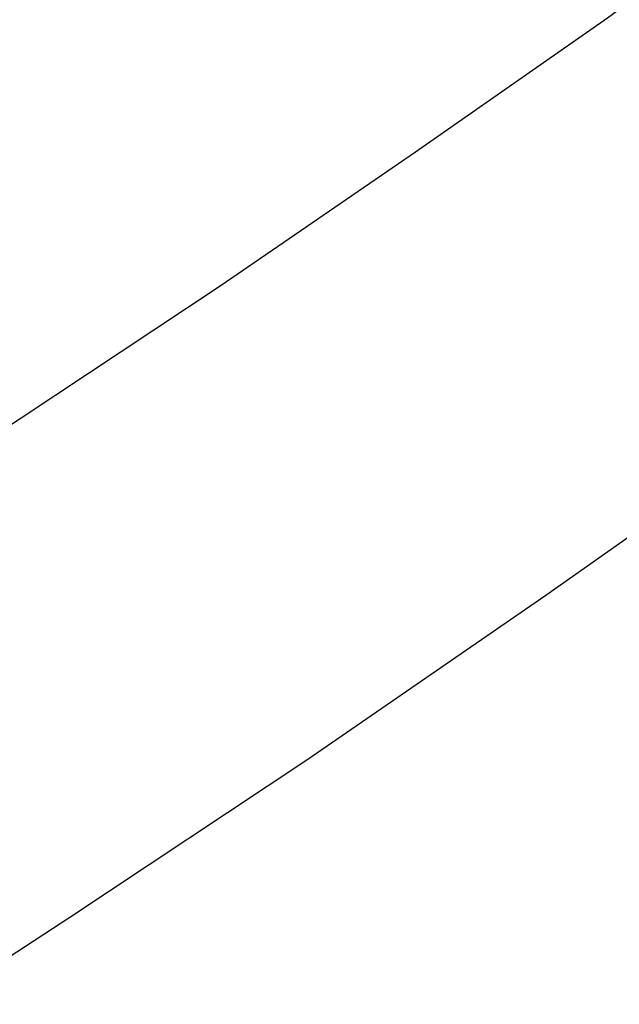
# Model space of a CAD drawing. Extents: x 0 to 370488, y 0 to 4202825.
# Tile 201 of 256: x 360282.9 to 360286.22, y 4200430.68 to 4200436.12. Entities that reach past the tile are written whole.
import ezdxf

# ---------------------------------------------------------------- set-up
doc = ezdxf.new("R2010")
doc.units = 0
doc.header["$LTSCALE"] = 0.5
doc.header["$MEASUREMENT"] = 0
doc.linetypes.add('CONTI', pattern=[0])
doc.layers.add('(032) Горизонтали утолщенные', color=32, linetype='Continuous', lineweight=30)
doc.layers.add('GORIZDEFAULT', color=32, linetype='CONTI')

msp = doc.modelspace()

# ---------------------------------------------------------------- linework, layer by layer
at = {"layer": '(032) Горизонтали утолщенные', "color": 32}
msp.add_polyline3d([(360282.4434, 4200430.6786, 540), (360283.18, 4200431.16, 540), (360284.49, 4200432.03, 540), (360285.81, 4200432.94, 540), (360287.13, 4200433.87, 540), (360288.43, 4200434.82, 540), (360289.68, 4200435.78, 540), (360290.88, 4200436.75, 540), (360292.02, 4200437.73, 540), (360293.12, 4200438.72, 540), (360294.15, 4200439.71, 540), (360295.13, 4200440.71, 540), (360296.05, 4200441.71, 540), (360296.91, 4200442.71, 540), (360297.73, 4200443.74, 540)], dxfattribs=at)
at = {"layer": 'GORIZDEFAULT', "color": 32}
msp.add_polyline3d([(360280.7597, 4200432.5316, 540.5), (360281.81, 4200433.2, 540.5), (360282.91, 4200433.92, 540.5), (360284.01, 4200434.65, 540.5), (360285.09, 4200435.39, 540.5), (360286.15, 4200436.13, 540.5), (360287.18, 4200436.89, 540.5), (360288.17, 4200437.65, 540.5), (360289.13, 4200438.43, 540.5), (360290.06, 4200439.24, 540.5), (360290.97, 4200440.09, 540.5), (360291.86, 4200440.97, 540.5), (360292.73, 4200441.91, 540.5), (360293.6, 4200442.92, 540.5), (360294.46, 4200443.99, 540.5)], dxfattribs=at)

doc.saveas('drawing.dxf')
